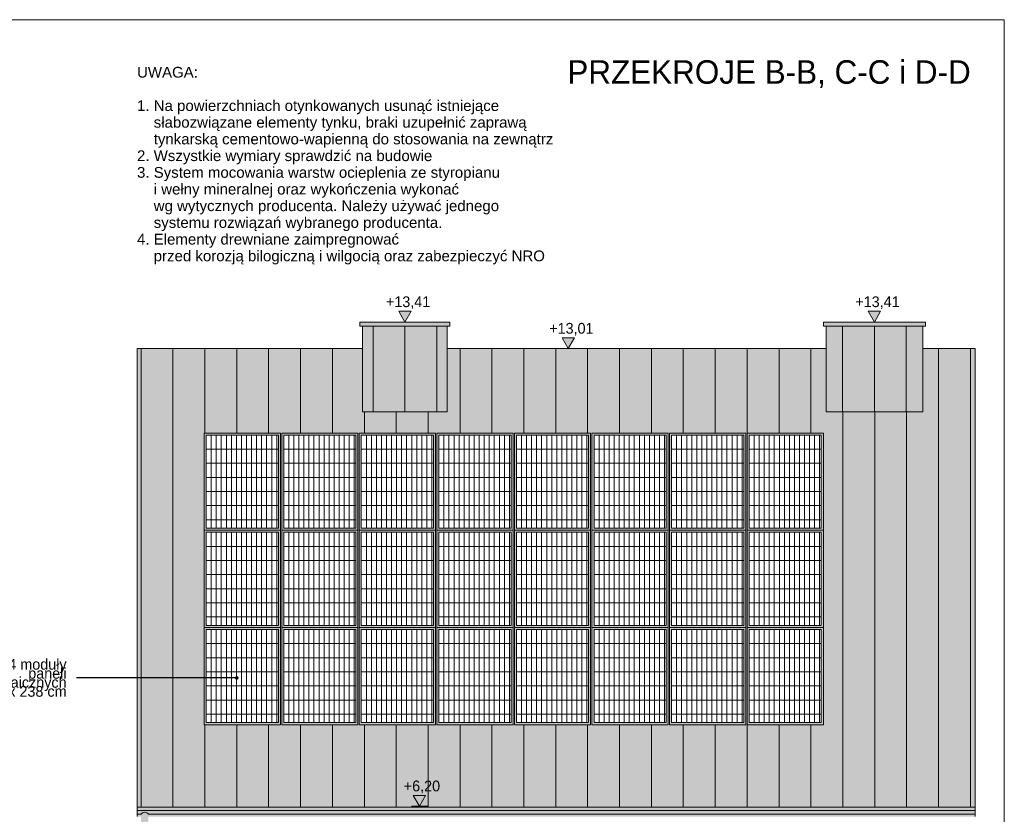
# Model space of a CAD drawing. Extents: x -547885 to -186295, y -25370 to 156194.
# Tile 74 of 256: x -521797 to -507135, y -6247 to 5580. Entities that reach past the tile are written whole.
import ezdxf

# ---------------------------------------------------------------- set-up
doc = ezdxf.new("R2010")
doc.units = 0
doc.header["$MEASUREMENT"] = 0
for name, color, linetype, lineweight in [('Arch dachowki_Nr_Pióra__21', 7, 'Continuous', 9), ('Arch IE_Nr_Pióra__21', 7, 'Continuous', 9), ('Arch opisy_Nr_Pióra__21', 7, 'Continuous', 9), ('ARCH TABELA_Nr_Pióra__21', 7, 'Continuous', 9), ('INWENT DACH_Nr_Pióra__21', 7, 'Continuous', 9), ('INWENT RURY SPUSTOWE_Nr_Pióra__21', 7, 'Continuous', 9), ('INWENT WYMIARY_Nr_Pióra__21', 7, 'Continuous', 9), ('INWENT.ŚCIANY_Nr_Pióra__5', 7, 'Continuous', 13)]:
    doc.layers.add(name, color=color, linetype=linetype, lineweight=lineweight)
for name, color, linetype, lineweight, true_color in [('arch wypelnienia_Nr_Pióra__102', 7, 'Continuous', 9, 0xb4b4b4), ('arch wypelnienia_Nr_Pióra__2', 7, 'Continuous', 13, 0x7f7f7f), ('arch wypelnienia_Nr_Pióra__61', 7, 'Continuous', 20, 0x4d4d4d)]:
    doc.layers.add(name, color=color, linetype=linetype, lineweight=lineweight, true_color=true_color)
doc.layers.add('INWENT WYMIARY', color=7, linetype='Continuous')
doc.styles.add('GENERATED_STYLE_12', font='arial.ttf')
doc.styles.add('GENERATED_STYLE_2', font='txt')
doc.styles.add('GENERATED_STYLE_5', font='txt')
doc.styles.add('GENERATED_STYLE_6', font='txt')
doc.dimstyles.new('GENERATED_STYLE__13', dxfattribs={"dimtxt": 0.18, "dimasz": 109.44, "dimexe": 0.18, "dimexo": 0.0625, "dimgap": 0.09, "dimtad": 0, "dimtih": 1, "dimtoh": 1, "dimdec": 4, "dimzin": 0, "dimdsep": 46, "dimcen": 0.09, "dimadec": 0, "dimazin": 0, "dimtfac": 1, "dimtdec": 4, "dimtmove": 0, "dimatfit": 3, "dimldrblk": 'ARROWHEAD_11', "dimfxl": 0, "dimtolj": 1, "dimtzin": 0, "dimarcsym": 0})

# ---------------------------------------------------------------- blocks, each defined once
blk = doc.blocks.new('Wymiary_47', base_point=(-513627, 685))
at = {"layer": 'INWENT WYMIARY_Nr_Pióra__21', "linetype": 'Continuous'}
blk.add_hatch(color=256, dxfattribs=at).paths.add_polyline_path([(-513627, 685), (-513720, 845), (-513534, 845)], flags=0)
for p, q in [((-513627, 685), (-513720, 845)), ((-513720, 845), (-513534, 845)), ((-513534, 845), (-513627, 685)), ((-513627, 685), (-513747, 685)), ((-513627, 685), (-513507, 685))]:
    blk.add_line(p, q, dxfattribs=at)
at = {"layer": 'INWENT WYMIARY_Nr_Pióra__21', "insert": (-513912, 877), "char_height": 160, "attachment_point": 7, "style": 'GENERATED_STYLE_2'}
blk.add_mtext('{+13,01}', dxfattribs=at)
blk = doc.blocks.new('Wymiary_48', base_point=(-516060, 1080))
at = {"layer": 'INWENT WYMIARY_Nr_Pióra__21', "linetype": 'Continuous'}
blk.add_hatch(color=256, dxfattribs=at).paths.add_polyline_path([(-516060, 1080), (-516152, 1240), (-515967, 1240)], flags=0)
for p, q in [((-516060, 1080), (-516152, 1240)), ((-516152, 1240), (-515967, 1240)), ((-515967, 1240), (-516060, 1080)), ((-516060, 1080), (-516180, 1080)), ((-516060, 1080), (-515940, 1080))]:
    blk.add_line(p, q, dxfattribs=at)
at = {"layer": 'INWENT WYMIARY_Nr_Pióra__21', "insert": (-516344, 1272), "char_height": 160, "attachment_point": 7, "style": 'GENERATED_STYLE_2'}
blk.add_mtext('{+13,41}', dxfattribs=at)
blk = doc.blocks.new('Wymiary_49', base_point=(-509070, 1080))
at = {"layer": 'INWENT WYMIARY_Nr_Pióra__21', "linetype": 'Continuous'}
blk.add_hatch(color=256, dxfattribs=at).paths.add_polyline_path([(-509070, 1080), (-509162, 1240), (-508977, 1240)], flags=0)
for p, q in [((-509070, 1080), (-509162, 1240)), ((-509162, 1240), (-508977, 1240)), ((-508977, 1240), (-509070, 1080)), ((-509070, 1080), (-509190, 1080)), ((-509070, 1080), (-508950, 1080))]:
    blk.add_line(p, q, dxfattribs=at)
at = {"layer": 'INWENT WYMIARY_Nr_Pióra__21', "insert": (-509354, 1272), "char_height": 160, "attachment_point": 7, "style": 'GENERATED_STYLE_2'}
blk.add_mtext('{+13,41}', dxfattribs=at)
blk = doc.blocks.new('Wymiary_50', base_point=(-515845, -6127))
at = {"layer": 'INWENT WYMIARY_Nr_Pióra__21', "linetype": 'Continuous'}
blk.add_hatch(color=256, dxfattribs=at).paths.add_polyline_path([(-515845, -6127), (-515937, -5967), (-515752, -5967)], flags=0)
for p, q in [((-515845, -6127), (-515937, -5967)), ((-515937, -5967), (-515752, -5967)), ((-515752, -5967), (-515845, -6127)), ((-515845, -6127), (-515965, -6127)), ((-515845, -6127), (-515725, -6127))]:
    blk.add_line(p, q, dxfattribs=at)
at = {"layer": 'INWENT WYMIARY_Nr_Pióra__21', "insert": (-516078, -5935), "char_height": 160, "attachment_point": 7, "style": 'GENERATED_STYLE_2'}
blk.add_mtext('{+6,20}', dxfattribs=at)
blk = doc.blocks.new('ARROWHEAD_11')
at = {"color": 0, "linetype": 'Continuous', "lineweight": 0}
blk.add_line((0, 0), (-1, 0), dxfattribs=at)
at = {"color": 0, "linetype": 'Continuous', "lineweight": 0, "const_width": 0.25, "flags": 128}
blk.add_lwpolyline([(-0.125, 0, 1), (0.125, 0, 1)], format="xyb", close=True, dxfattribs=at)

msp = doc.modelspace()

# ---------------------------------------------------------------- hatches: boundary and pattern name
at = {"layer": 'arch wypelnienia_Nr_Pióra__102', "linetype": 'Continuous'}
h = msp.add_hatch(dxfattribs=at)
h.set_pattern_fill('Grid_30x30', color=256, style=0, pattern_type=2)
h.set_pattern_definition([(0, (-519019.55, -602.97), (0, 210), []), (90, (-519019.554, -602.97), (-75, 0), [])])
h.paths.add_polyline_path([(-519019.6, -603), (-517944.6, -603), (-517944.6, -1989.6), (-519019.6, -1989.6)], flags=0)
h = msp.add_hatch(dxfattribs=at)
h.set_pattern_fill('Grid_30x30', color=256, style=0, pattern_type=2)
h.set_pattern_definition([(0, (-517864.55, -602.97), (0, 210), []), (90, (-517864.554, -602.97), (-75, 0), [])])
h.paths.add_polyline_path([(-517864.6, -603), (-516789.6, -603), (-516789.6, -1989.6), (-517864.6, -1989.6)], flags=0)
h = msp.add_hatch(dxfattribs=at)
h.set_pattern_fill('Grid_30x30', color=256, style=0, pattern_type=2)
h.set_pattern_definition([(0, (-516709.55, -602.97), (0, 210), []), (90, (-516709.554, -602.97), (-75, 0), [])])
h.paths.add_polyline_path([(-516709.6, -603), (-515634.6, -603), (-515634.6, -1989.6), (-516709.6, -1989.6)], flags=0)
h = msp.add_hatch(dxfattribs=at)
h.set_pattern_fill('Grid_30x30', color=256, style=0, pattern_type=2)
h.set_pattern_definition([(0, (-515554.55, -602.97), (0, 210), []), (90, (-515554.554, -602.97), (-75, 0), [])])
h.paths.add_polyline_path([(-515554.6, -603), (-514479.6, -603), (-514479.6, -1989.6), (-515554.6, -1989.6)], flags=0)
h = msp.add_hatch(dxfattribs=at)
h.set_pattern_fill('Grid_30x30', color=256, style=0, pattern_type=2)
h.set_pattern_definition([(0, (-514399.55, -602.97), (0, 210), []), (90, (-514399.554, -602.97), (-75, 0), [])])
h.paths.add_polyline_path([(-514399.6, -603), (-513324.6, -603), (-513324.6, -1989.6), (-514399.6, -1989.6)], flags=0)
h = msp.add_hatch(dxfattribs=at)
h.set_pattern_fill('Grid_30x30', color=256, style=0, pattern_type=2)
h.set_pattern_definition([(0, (-513244.55, -602.97), (0, 210), []), (90, (-513244.554, -602.97), (-75, 0), [])])
h.paths.add_polyline_path([(-513244.6, -603), (-512169.6, -603), (-512169.6, -1989.6), (-513244.6, -1989.6)], flags=0)
h = msp.add_hatch(dxfattribs=at)
h.set_pattern_fill('Grid_30x30', color=256, style=0, pattern_type=2)
h.set_pattern_definition([(0, (-512089.55, -602.97), (0, 210), []), (90, (-512089.554, -602.97), (-75, 0), [])])
h.paths.add_polyline_path([(-512089.6, -603), (-511014.6, -603), (-511014.6, -1989.6), (-512089.6, -1989.6)], flags=0)
h = msp.add_hatch(dxfattribs=at)
h.set_pattern_fill('Grid_30x30', color=256, style=0, pattern_type=2)
h.set_pattern_definition([(0, (-510934.55, -602.97), (0, 210), []), (90, (-510934.554, -602.97), (-75, 0), [])])
h.paths.add_polyline_path([(-510934.6, -603), (-509859.6, -603), (-509859.6, -1989.6), (-510934.6, -1989.6)], flags=0)
h = msp.add_hatch(dxfattribs=at)
h.set_pattern_fill('Grid_30x30', color=256, style=0, pattern_type=2)
h.set_pattern_definition([(0, (-519019.55, -2049.6), (0, 210), []), (90, (-519019.554, -2049.61), (-75, 0), [])])
h.paths.add_polyline_path([(-519019.6, -2049.6), (-517944.6, -2049.6), (-517944.6, -3436.2), (-519019.6, -3436.2)], flags=0)
h = msp.add_hatch(dxfattribs=at)
h.set_pattern_fill('Grid_30x30', color=256, style=0, pattern_type=2)
h.set_pattern_definition([(0, (-517864.55, -2049.6), (0, 210), []), (90, (-517864.554, -2049.61), (-75, 0), [])])
h.paths.add_polyline_path([(-517864.6, -2049.6), (-516789.6, -2049.6), (-516789.6, -3436.2), (-517864.6, -3436.2)], flags=0)
h = msp.add_hatch(dxfattribs=at)
h.set_pattern_fill('Grid_30x30', color=256, style=0, pattern_type=2)
h.set_pattern_definition([(0, (-516709.55, -2049.6), (0, 210), []), (90, (-516709.554, -2049.61), (-75, 0), [])])
h.paths.add_polyline_path([(-516709.6, -2049.6), (-515634.6, -2049.6), (-515634.6, -3436.2), (-516709.6, -3436.2)], flags=0)
h = msp.add_hatch(dxfattribs=at)
h.set_pattern_fill('Grid_30x30', color=256, style=0, pattern_type=2)
h.set_pattern_definition([(0, (-515554.55, -2049.6), (0, 210), []), (90, (-515554.554, -2049.61), (-75, 0), [])])
h.paths.add_polyline_path([(-515554.6, -2049.6), (-514479.6, -2049.6), (-514479.6, -3436.2), (-515554.6, -3436.2)], flags=0)
h = msp.add_hatch(dxfattribs=at)
h.set_pattern_fill('Grid_30x30', color=256, style=0, pattern_type=2)
h.set_pattern_definition([(0, (-514399.55, -2049.6), (0, 210), []), (90, (-514399.554, -2049.61), (-75, 0), [])])
h.paths.add_polyline_path([(-514399.6, -2049.6), (-513324.6, -2049.6), (-513324.6, -3436.2), (-514399.6, -3436.2)], flags=0)
h = msp.add_hatch(dxfattribs=at)
h.set_pattern_fill('Grid_30x30', color=256, style=0, pattern_type=2)
h.set_pattern_definition([(0, (-513244.55, -2049.6), (0, 210), []), (90, (-513244.554, -2049.61), (-75, 0), [])])
h.paths.add_polyline_path([(-513244.6, -2049.6), (-512169.6, -2049.6), (-512169.6, -3436.2), (-513244.6, -3436.2)], flags=0)
h = msp.add_hatch(dxfattribs=at)
h.set_pattern_fill('Grid_30x30', color=256, style=0, pattern_type=2)
h.set_pattern_definition([(0, (-512089.55, -2049.6), (0, 210), []), (90, (-512089.554, -2049.61), (-75, 0), [])])
h.paths.add_polyline_path([(-512089.6, -2049.6), (-511014.6, -2049.6), (-511014.6, -3436.2), (-512089.6, -3436.2)], flags=0)
h = msp.add_hatch(dxfattribs=at)
h.set_pattern_fill('Grid_30x30', color=256, style=0, pattern_type=2)
h.set_pattern_definition([(0, (-510934.55, -2049.6), (0, 210), []), (90, (-510934.554, -2049.61), (-75, 0), [])])
h.paths.add_polyline_path([(-510934.6, -2049.6), (-509859.6, -2049.6), (-509859.6, -3436.2), (-510934.6, -3436.2)], flags=0)
h = msp.add_hatch(dxfattribs=at)
h.set_pattern_fill('Grid_30x30', color=256, style=0, pattern_type=2)
h.set_pattern_definition([(0, (-519019.55, -3496.25), (0, 210), []), (90, (-519019.554, -3496.25), (-75, 0), [])])
h.paths.add_polyline_path([(-519019.6, -3496.2), (-517944.6, -3496.2), (-517944.6, -4882.9), (-519019.6, -4882.9)], flags=0)
h = msp.add_hatch(dxfattribs=at)
h.set_pattern_fill('Grid_30x30', color=256, style=0, pattern_type=2)
h.set_pattern_definition([(0, (-517864.55, -3496.25), (0, 210), []), (90, (-517864.554, -3496.25), (-75, 0), [])])
h.paths.add_polyline_path([(-517864.6, -3496.2), (-516789.6, -3496.2), (-516789.6, -4882.9), (-517864.6, -4882.9)], flags=0)
h = msp.add_hatch(dxfattribs=at)
h.set_pattern_fill('Grid_30x30', color=256, style=0, pattern_type=2)
h.set_pattern_definition([(0, (-516709.55, -3496.25), (0, 210), []), (90, (-516709.554, -3496.25), (-75, 0), [])])
h.paths.add_polyline_path([(-516709.6, -3496.2), (-515634.6, -3496.2), (-515634.6, -4882.9), (-516709.6, -4882.9)], flags=0)
h = msp.add_hatch(dxfattribs=at)
h.set_pattern_fill('Grid_30x30', color=256, style=0, pattern_type=2)
h.set_pattern_definition([(0, (-515554.55, -3496.25), (0, 210), []), (90, (-515554.554, -3496.25), (-75, 0), [])])
h.paths.add_polyline_path([(-515554.6, -3496.2), (-514479.6, -3496.2), (-514479.6, -4882.9), (-515554.6, -4882.9)], flags=0)
h = msp.add_hatch(dxfattribs=at)
h.set_pattern_fill('Grid_30x30', color=256, style=0, pattern_type=2)
h.set_pattern_definition([(0, (-514399.55, -3496.25), (0, 210), []), (90, (-514399.554, -3496.25), (-75, 0), [])])
h.paths.add_polyline_path([(-514399.6, -3496.2), (-513324.6, -3496.2), (-513324.6, -4882.9), (-514399.6, -4882.9)], flags=0)
h = msp.add_hatch(dxfattribs=at)
h.set_pattern_fill('Grid_30x30', color=256, style=0, pattern_type=2)
h.set_pattern_definition([(0, (-513244.55, -3496.25), (0, 210), []), (90, (-513244.554, -3496.25), (-75, 0), [])])
h.paths.add_polyline_path([(-513244.6, -3496.2), (-512169.6, -3496.2), (-512169.6, -4882.9), (-513244.6, -4882.9)], flags=0)
h = msp.add_hatch(dxfattribs=at)
h.set_pattern_fill('Grid_30x30', color=256, style=0, pattern_type=2)
h.set_pattern_definition([(0, (-512089.55, -3496.25), (0, 210), []), (90, (-512089.554, -3496.25), (-75, 0), [])])
h.paths.add_polyline_path([(-512089.6, -3496.2), (-511014.6, -3496.2), (-511014.6, -4882.9), (-512089.6, -4882.9)], flags=0)
h = msp.add_hatch(dxfattribs=at)
h.set_pattern_fill('Grid_30x30', color=256, style=0, pattern_type=2)
h.set_pattern_definition([(0, (-510934.55, -3496.25), (0, 210), []), (90, (-510934.554, -3496.25), (-75, 0), [])])
h.paths.add_polyline_path([(-510934.6, -3496.2), (-509859.6, -3496.2), (-509859.6, -4882.9), (-510934.6, -4882.9)], flags=0)
at = {"layer": 'arch wypelnienia_Nr_Pióra__2', "linetype": 'Continuous'}
h = msp.add_hatch(color=256, dxfattribs=at)
h.paths.add_polyline_path([(-520084.6, -6624.9, 0.2679492), (-520139.6, -6720.2), (-520139.6, -7735.8), (-520029.6, -7731.4), (-520029.6, -6720.2), (-519934.6, -6665.3, 0.2679492), (-519879.6, -6570.1), (-519879.6, -6281.2), (-507569.7, -6281.2), (-507569.7, 685.2), (-508349.7, 685.2), (-508349.7, 1020.4), (-508309.7, 1020.4), (-508309.7, 1080.4), (-509829.7, 1080.4), (-509829.7, 1020.4), (-509789.7, 1020.4), (-509789.7, 685.2), (-515429.7, 685.2), (-515429.7, 1020.4), (-515389.7, 1020.4), (-515389.7, 1080.4), (-516729.7, 1080.4), (-516729.7, 1020.4), (-516689.7, 1020.4), (-516689.7, 685.2), (-520049.6, 685.2), (-520049.6, -6281.2), (-519989.6, -6281.2), (-519989.6, -6570.1)], flags=0)
h.paths.add_polyline_path([(-519049.6, -4912.9), (-519049.6, -573), (-509829.6, -573), (-509829.6, -4912.9)], flags=0)
at = {"layer": 'arch wypelnienia_Nr_Pióra__61', "linetype": 'Continuous'}
h = msp.add_hatch(color=256, dxfattribs=at)
h.paths.add_polyline_path([(-519049.6, -573), (-517914.6, -573), (-517914.6, -2019.6), (-519049.6, -2019.6)], flags=0)
h.paths.add_polyline_path([(-519019.6, -1989.6), (-517944.6, -1989.6), (-517944.6, -603), (-519019.6, -603)], flags=0)
h = msp.add_hatch(color=256, dxfattribs=at)
h.paths.add_polyline_path([(-517894.6, -573), (-516759.6, -573), (-516759.6, -2019.6), (-517894.6, -2019.6)], flags=0)
h.paths.add_polyline_path([(-517864.6, -1989.6), (-516789.6, -1989.6), (-516789.6, -603), (-517864.6, -603)], flags=0)
h = msp.add_hatch(color=256, dxfattribs=at)
h.paths.add_polyline_path([(-516739.6, -573), (-515604.6, -573), (-515604.6, -2019.6), (-516739.6, -2019.6)], flags=0)
h.paths.add_polyline_path([(-516709.6, -1989.6), (-515634.6, -1989.6), (-515634.6, -603), (-516709.6, -603)], flags=0)
h = msp.add_hatch(color=256, dxfattribs=at)
h.paths.add_polyline_path([(-515584.6, -573), (-514449.6, -573), (-514449.6, -2019.6), (-515584.6, -2019.6)], flags=0)
h.paths.add_polyline_path([(-515554.6, -1989.6), (-514479.6, -1989.6), (-514479.6, -603), (-515554.6, -603)], flags=0)
h = msp.add_hatch(color=256, dxfattribs=at)
h.paths.add_polyline_path([(-514429.6, -573), (-513294.6, -573), (-513294.6, -2019.6), (-514429.6, -2019.6)], flags=0)
h.paths.add_polyline_path([(-514399.6, -1989.6), (-513324.6, -1989.6), (-513324.6, -603), (-514399.6, -603)], flags=0)
h = msp.add_hatch(color=256, dxfattribs=at)
h.paths.add_polyline_path([(-513274.6, -573), (-512139.6, -573), (-512139.6, -2019.6), (-513274.6, -2019.6)], flags=0)
h.paths.add_polyline_path([(-513244.6, -1989.6), (-512169.6, -1989.6), (-512169.6, -603), (-513244.6, -603)], flags=0)
h = msp.add_hatch(color=256, dxfattribs=at)
h.paths.add_polyline_path([(-512119.6, -573), (-510984.6, -573), (-510984.6, -2019.6), (-512119.6, -2019.6)], flags=0)
h.paths.add_polyline_path([(-512089.6, -1989.6), (-511014.6, -1989.6), (-511014.6, -603), (-512089.6, -603)], flags=0)
h = msp.add_hatch(color=256, dxfattribs=at)
h.paths.add_polyline_path([(-510964.6, -573), (-509829.6, -573), (-509829.6, -2019.6), (-510964.6, -2019.6)], flags=0)
h.paths.add_polyline_path([(-510934.6, -1989.6), (-509859.6, -1989.6), (-509859.6, -603), (-510934.6, -603)], flags=0)
h = msp.add_hatch(color=256, dxfattribs=at)
h.paths.add_polyline_path([(-519049.6, -2019.6), (-517914.6, -2019.6), (-517914.6, -3466.2), (-519049.6, -3466.2)], flags=0)
h.paths.add_polyline_path([(-519019.6, -3436.2), (-517944.6, -3436.2), (-517944.6, -2049.6), (-519019.6, -2049.6)], flags=0)
h = msp.add_hatch(color=256, dxfattribs=at)
h.paths.add_polyline_path([(-517894.6, -2019.6), (-516759.6, -2019.6), (-516759.6, -3466.2), (-517894.6, -3466.2)], flags=0)
h.paths.add_polyline_path([(-517864.6, -3436.2), (-516789.6, -3436.2), (-516789.6, -2049.6), (-517864.6, -2049.6)], flags=0)
h = msp.add_hatch(color=256, dxfattribs=at)
h.paths.add_polyline_path([(-516739.6, -2019.6), (-515604.6, -2019.6), (-515604.6, -3466.2), (-516739.6, -3466.2)], flags=0)
h.paths.add_polyline_path([(-516709.6, -3436.2), (-515634.6, -3436.2), (-515634.6, -2049.6), (-516709.6, -2049.6)], flags=0)
h = msp.add_hatch(color=256, dxfattribs=at)
h.paths.add_polyline_path([(-515584.6, -2019.6), (-514449.6, -2019.6), (-514449.6, -3466.2), (-515584.6, -3466.2)], flags=0)
h.paths.add_polyline_path([(-515554.6, -3436.2), (-514479.6, -3436.2), (-514479.6, -2049.6), (-515554.6, -2049.6)], flags=0)
h = msp.add_hatch(color=256, dxfattribs=at)
h.paths.add_polyline_path([(-514429.6, -2019.6), (-513294.6, -2019.6), (-513294.6, -3466.2), (-514429.6, -3466.2)], flags=0)
h.paths.add_polyline_path([(-514399.6, -3436.2), (-513324.6, -3436.2), (-513324.6, -2049.6), (-514399.6, -2049.6)], flags=0)
h = msp.add_hatch(color=256, dxfattribs=at)
h.paths.add_polyline_path([(-513274.6, -2019.6), (-512139.6, -2019.6), (-512139.6, -3466.2), (-513274.6, -3466.2)], flags=0)
h.paths.add_polyline_path([(-513244.6, -3436.2), (-512169.6, -3436.2), (-512169.6, -2049.6), (-513244.6, -2049.6)], flags=0)
h = msp.add_hatch(color=256, dxfattribs=at)
h.paths.add_polyline_path([(-512119.6, -2019.6), (-510984.6, -2019.6), (-510984.6, -3466.2), (-512119.6, -3466.2)], flags=0)
h.paths.add_polyline_path([(-512089.6, -3436.2), (-511014.6, -3436.2), (-511014.6, -2049.6), (-512089.6, -2049.6)], flags=0)
h = msp.add_hatch(color=256, dxfattribs=at)
h.paths.add_polyline_path([(-510964.6, -2019.6), (-509829.6, -2019.6), (-509829.6, -3466.2), (-510964.6, -3466.2)], flags=0)
h.paths.add_polyline_path([(-510934.6, -3436.2), (-509859.6, -3436.2), (-509859.6, -2049.6), (-510934.6, -2049.6)], flags=0)
h = msp.add_hatch(color=256, dxfattribs=at)
h.paths.add_polyline_path([(-519049.6, -3466.2), (-517914.6, -3466.2), (-517914.6, -4912.9), (-519049.6, -4912.9)], flags=0)
h.paths.add_polyline_path([(-519019.6, -4882.9), (-517944.6, -4882.9), (-517944.6, -3496.2), (-519019.6, -3496.2)], flags=0)
h = msp.add_hatch(color=256, dxfattribs=at)
h.paths.add_polyline_path([(-517894.6, -3466.2), (-516759.6, -3466.2), (-516759.6, -4912.9), (-517894.6, -4912.9)], flags=0)
h.paths.add_polyline_path([(-517864.6, -4882.9), (-516789.6, -4882.9), (-516789.6, -3496.2), (-517864.6, -3496.2)], flags=0)
h = msp.add_hatch(color=256, dxfattribs=at)
h.paths.add_polyline_path([(-516739.6, -3466.2), (-515604.6, -3466.2), (-515604.6, -4912.9), (-516739.6, -4912.9)], flags=0)
h.paths.add_polyline_path([(-516709.6, -4882.9), (-515634.6, -4882.9), (-515634.6, -3496.2), (-516709.6, -3496.2)], flags=0)
h = msp.add_hatch(color=256, dxfattribs=at)
h.paths.add_polyline_path([(-515584.6, -3466.2), (-514449.6, -3466.2), (-514449.6, -4912.9), (-515584.6, -4912.9)], flags=0)
h.paths.add_polyline_path([(-515554.6, -4882.9), (-514479.6, -4882.9), (-514479.6, -3496.2), (-515554.6, -3496.2)], flags=0)
h = msp.add_hatch(color=256, dxfattribs=at)
h.paths.add_polyline_path([(-514429.6, -3466.2), (-513294.6, -3466.2), (-513294.6, -4912.9), (-514429.6, -4912.9)], flags=0)
h.paths.add_polyline_path([(-514399.6, -4882.9), (-513324.6, -4882.9), (-513324.6, -3496.2), (-514399.6, -3496.2)], flags=0)
h = msp.add_hatch(color=256, dxfattribs=at)
h.paths.add_polyline_path([(-513274.6, -3466.2), (-512139.6, -3466.2), (-512139.6, -4912.9), (-513274.6, -4912.9)], flags=0)
h.paths.add_polyline_path([(-513244.6, -4882.9), (-512169.6, -4882.9), (-512169.6, -3496.2), (-513244.6, -3496.2)], flags=0)
h = msp.add_hatch(color=256, dxfattribs=at)
h.paths.add_polyline_path([(-512119.6, -3466.2), (-510984.6, -3466.2), (-510984.6, -4912.9), (-512119.6, -4912.9)], flags=0)
h.paths.add_polyline_path([(-512089.6, -4882.9), (-511014.6, -4882.9), (-511014.6, -3496.2), (-512089.6, -3496.2)], flags=0)
h = msp.add_hatch(color=256, dxfattribs=at)
h.paths.add_polyline_path([(-510964.6, -3466.2), (-509829.6, -3466.2), (-509829.6, -4912.9), (-510964.6, -4912.9)], flags=0)
h.paths.add_polyline_path([(-510934.6, -4882.9), (-509859.6, -4882.9), (-509859.6, -3496.2), (-510934.6, -3496.2)], flags=0)

# ---------------------------------------------------------------- linework, layer by layer
at = {"layer": 'Arch dachowki_Nr_Pióra__21', "linetype": 'Continuous'}
for p, q in [((-516534.7, -257.9), (-516534.7, 1020.4)), ((-516059.7, -257.9), (-516059.7, 1020.4)), ((-515584.7, -257.9), (-515584.7, 1020.4)), ((-509544.7, -257.9), (-509544.7, 1020.4)), ((-509069.7, -257.9), (-509069.7, 1020.4)), ((-508594.7, -257.9), (-508594.7, 1020.4)), ((-519989.6, -6140), (-519989.6, 685.2)), ((-519514.6, -6140), (-519514.6, 685.2)), ((-519039.6, -573), (-519039.6, 685.2)), ((-518564.6, -573), (-518564.6, 685.2)), ((-518089.6, -573), (-518089.6, 685.2)), ((-517614.6, -573), (-517614.6, 685.2)), ((-517139.6, -573), (-517139.6, 685.2)), ((-515239.6, -573), (-515239.6, 685.2)), ((-514764.6, -573), (-514764.6, 685.2)), ((-514289.6, -573), (-514289.6, 685.2)), ((-513814.6, -573), (-513814.6, 685.2)), ((-513339.6, -573), (-513339.6, 685.2)), ((-512864.6, -573), (-512864.6, 685.2)), ((-512389.6, -573), (-512389.6, 685.2)), ((-511914.6, -573), (-511914.6, 685.2)), ((-511439.6, -573), (-511439.6, 685.2)), ((-510964.6, -573), (-510964.6, 685.2)), ((-510489.6, -573), (-510489.6, 685.2)), ((-510014.6, -573), (-510014.6, 685.2)), ((-508114.6, -6140), (-508114.6, 685.2)), ((-507639.6, -6140), (-507639.6, 685.2)), ((-516664.6, -573), (-516664.6, -257.9)), ((-516189.6, -573), (-516189.6, -257.9)), ((-515714.6, -573), (-515714.6, -257.9)), ((-509539.6, -6140), (-509539.6, -257.9)), ((-509064.6, -6140), (-509064.6, -257.9)), ((-508589.6, -6140), (-508589.6, -257.9)), ((-519039.6, -6140), (-519039.6, -4912.9)), ((-518564.6, -6140), (-518564.6, -4912.9)), ((-518089.6, -6140), (-518089.6, -4912.9)), ((-517614.6, -6140), (-517614.6, -4912.9)), ((-517139.6, -6140), (-517139.6, -4912.9)), ((-516664.6, -6140), (-516664.6, -4912.9)), ((-516189.6, -6140), (-516189.6, -4912.9)), ((-515714.6, -6140), (-515714.6, -4912.9)), ((-515239.6, -6140), (-515239.6, -4912.9)), ((-514764.6, -6140), (-514764.6, -4912.9)), ((-514289.6, -6140), (-514289.6, -4912.9)), ((-513814.6, -6140), (-513814.6, -4912.9)), ((-513339.6, -6140), (-513339.6, -4912.9)), ((-512864.6, -6140), (-512864.6, -4912.9)), ((-512389.6, -6140), (-512389.6, -4912.9)), ((-511914.6, -6140), (-511914.6, -4912.9)), ((-511439.6, -6140), (-511439.6, -4912.9)), ((-510964.6, -6140), (-510964.6, -4912.9)), ((-510489.6, -6140), (-510489.6, -4912.9)), ((-510014.6, -6140), (-510014.6, -4912.9))]:
    msp.add_line(p, q, dxfattribs=at)
at = {"layer": 'Arch IE_Nr_Pióra__21', "linetype": 'Continuous'}
for p, q in [((-517914.6, -573), (-519049.6, -573)), ((-519049.6, -573), (-519049.6, -2019.6)), ((-517914.6, -2019.6), (-517914.6, -573)), ((-516759.6, -573), (-517894.6, -573)), ((-517894.6, -573), (-517894.6, -2019.6)), ((-516759.6, -2019.6), (-516759.6, -573)), ((-515604.6, -573), (-516739.6, -573)), ((-516739.6, -573), (-516739.6, -2019.6)), ((-515604.6, -2019.6), (-515604.6, -573)), ((-514449.6, -573), (-515584.6, -573)), ((-515584.6, -573), (-515584.6, -2019.6)), ((-514449.6, -2019.6), (-514449.6, -573)), ((-513294.6, -573), (-514429.6, -573)), ((-514429.6, -573), (-514429.6, -2019.6)), ((-513294.6, -2019.6), (-513294.6, -573)), ((-512139.6, -573), (-513274.6, -573)), ((-513274.6, -573), (-513274.6, -2019.6)), ((-512139.6, -2019.6), (-512139.6, -573)), ((-510984.6, -573), (-512119.6, -573)), ((-512119.6, -573), (-512119.6, -2019.6)), ((-510984.6, -2019.6), (-510984.6, -573)), ((-509829.6, -573), (-510964.6, -573)), ((-510964.6, -573), (-510964.6, -2019.6)), ((-509829.6, -2019.6), (-509829.6, -573)), ((-519019.6, -603), (-519019.6, -1989.6)), ((-517944.6, -603), (-519019.6, -603)), ((-517944.6, -1989.6), (-517944.6, -603)), ((-517864.6, -603), (-517864.6, -1989.6)), ((-516789.6, -603), (-517864.6, -603)), ((-516789.6, -1989.6), (-516789.6, -603)), ((-516709.6, -603), (-516709.6, -1989.6)), ((-515634.6, -603), (-516709.6, -603)), ((-515634.6, -1989.6), (-515634.6, -603)), ((-515554.6, -603), (-515554.6, -1989.6)), ((-514479.6, -603), (-515554.6, -603)), ((-514479.6, -1989.6), (-514479.6, -603)), ((-514399.6, -603), (-514399.6, -1989.6)), ((-513324.6, -603), (-514399.6, -603)), ((-513324.6, -1989.6), (-513324.6, -603)), ((-513244.6, -603), (-513244.6, -1989.6)), ((-512169.6, -603), (-513244.6, -603)), ((-512169.6, -1989.6), (-512169.6, -603)), ((-512089.6, -603), (-512089.6, -1989.6)), ((-511014.6, -603), (-512089.6, -603)), ((-511014.6, -1989.6), (-511014.6, -603)), ((-510934.6, -603), (-510934.6, -1989.6)), ((-509859.6, -603), (-510934.6, -603)), ((-509859.6, -1989.6), (-509859.6, -603)), ((-519049.6, -2019.6), (-517914.6, -2019.6)), ((-517914.6, -2019.6), (-519049.6, -2019.6)), ((-519049.6, -2019.6), (-519049.6, -3466.2)), ((-519019.6, -1989.6), (-517944.6, -1989.6)), ((-519019.6, -2049.6), (-519019.6, -3436.2)), ((-517944.6, -2049.6), (-519019.6, -2049.6)), ((-517944.6, -3436.2), (-517944.6, -2049.6)), ((-517914.6, -3466.2), (-517914.6, -2019.6)), ((-517894.6, -2019.6), (-516759.6, -2019.6)), ((-516759.6, -2019.6), (-517894.6, -2019.6)), ((-517894.6, -2019.6), (-517894.6, -3466.2)), ((-517864.6, -1989.6), (-516789.6, -1989.6)), ((-517864.6, -2049.6), (-517864.6, -3436.2)), ((-516789.6, -2049.6), (-517864.6, -2049.6)), ((-516789.6, -3436.2), (-516789.6, -2049.6)), ((-516759.6, -3466.2), (-516759.6, -2019.6)), ((-516739.6, -2019.6), (-515604.6, -2019.6)), ((-515604.6, -2019.6), (-516739.6, -2019.6)), ((-516739.6, -2019.6), (-516739.6, -3466.2)), ((-516709.6, -1989.6), (-515634.6, -1989.6)), ((-516709.6, -2049.6), (-516709.6, -3436.2)), ((-515634.6, -2049.6), (-516709.6, -2049.6)), ((-515634.6, -3436.2), (-515634.6, -2049.6)), ((-515604.6, -3466.2), (-515604.6, -2019.6)), ((-515584.6, -2019.6), (-514449.6, -2019.6)), ((-514449.6, -2019.6), (-515584.6, -2019.6)), ((-515584.6, -2019.6), (-515584.6, -3466.2)), ((-515554.6, -1989.6), (-514479.6, -1989.6)), ((-515554.6, -2049.6), (-515554.6, -3436.2)), ((-514479.6, -2049.6), (-515554.6, -2049.6)), ((-514479.6, -3436.2), (-514479.6, -2049.6)), ((-514449.6, -3466.2), (-514449.6, -2019.6)), ((-514429.6, -2019.6), (-513294.6, -2019.6)), ((-513294.6, -2019.6), (-514429.6, -2019.6)), ((-514429.6, -2019.6), (-514429.6, -3466.2)), ((-514399.6, -1989.6), (-513324.6, -1989.6)), ((-514399.6, -2049.6), (-514399.6, -3436.2)), ((-513324.6, -2049.6), (-514399.6, -2049.6)), ((-513324.6, -3436.2), (-513324.6, -2049.6)), ((-513294.6, -3466.2), (-513294.6, -2019.6)), ((-513274.6, -2019.6), (-512139.6, -2019.6)), ((-512139.6, -2019.6), (-513274.6, -2019.6)), ((-513274.6, -2019.6), (-513274.6, -3466.2)), ((-513244.6, -1989.6), (-512169.6, -1989.6)), ((-513244.6, -2049.6), (-513244.6, -3436.2)), ((-512169.6, -2049.6), (-513244.6, -2049.6)), ((-512169.6, -3436.2), (-512169.6, -2049.6)), ((-512139.6, -3466.2), (-512139.6, -2019.6)), ((-512119.6, -2019.6), (-510984.6, -2019.6)), ((-510984.6, -2019.6), (-512119.6, -2019.6)), ((-512119.6, -2019.6), (-512119.6, -3466.2)), ((-512089.6, -1989.6), (-511014.6, -1989.6)), ((-512089.6, -2049.6), (-512089.6, -3436.2)), ((-511014.6, -2049.6), (-512089.6, -2049.6)), ((-511014.6, -3436.2), (-511014.6, -2049.6)), ((-510984.6, -3466.2), (-510984.6, -2019.6)), ((-510964.6, -2019.6), (-509829.6, -2019.6)), ((-509829.6, -2019.6), (-510964.6, -2019.6)), ((-510964.6, -2019.6), (-510964.6, -3466.2)), ((-510934.6, -1989.6), (-509859.6, -1989.6)), ((-510934.6, -2049.6), (-510934.6, -3436.2)), ((-509859.6, -2049.6), (-510934.6, -2049.6)), ((-509859.6, -3436.2), (-509859.6, -2049.6)), ((-509829.6, -3466.2), (-509829.6, -2019.6)), ((-519049.6, -3466.2), (-517914.6, -3466.2)), ((-517914.6, -3466.2), (-519049.6, -3466.2)), ((-519049.6, -3466.2), (-519049.6, -4912.9)), ((-519019.6, -3436.2), (-517944.6, -3436.2)), ((-519019.6, -3496.2), (-519019.6, -4882.9)), ((-517944.6, -3496.2), (-519019.6, -3496.2)), ((-517944.6, -4882.9), (-517944.6, -3496.2)), ((-517914.6, -4912.9), (-517914.6, -3466.2)), ((-517894.6, -3466.2), (-516759.6, -3466.2)), ((-516759.6, -3466.2), (-517894.6, -3466.2)), ((-517894.6, -3466.2), (-517894.6, -4912.9)), ((-517864.6, -3436.2), (-516789.6, -3436.2)), ((-517864.6, -3496.2), (-517864.6, -4882.9)), ((-516789.6, -3496.2), (-517864.6, -3496.2)), ((-516789.6, -4882.9), (-516789.6, -3496.2)), ((-516759.6, -4912.9), (-516759.6, -3466.2)), ((-516739.6, -3466.2), (-515604.6, -3466.2)), ((-515604.6, -3466.2), (-516739.6, -3466.2)), ((-516739.6, -3466.2), (-516739.6, -4912.9)), ((-516709.6, -3436.2), (-515634.6, -3436.2)), ((-516709.6, -3496.2), (-516709.6, -4882.9)), ((-515634.6, -3496.2), (-516709.6, -3496.2)), ((-515634.6, -4882.9), (-515634.6, -3496.2)), ((-515604.6, -4912.9), (-515604.6, -3466.2)), ((-515584.6, -3466.2), (-514449.6, -3466.2)), ((-514449.6, -3466.2), (-515584.6, -3466.2)), ((-515584.6, -3466.2), (-515584.6, -4912.9)), ((-515554.6, -3436.2), (-514479.6, -3436.2)), ((-515554.6, -3496.2), (-515554.6, -4882.9)), ((-514479.6, -3496.2), (-515554.6, -3496.2)), ((-514479.6, -4882.9), (-514479.6, -3496.2)), ((-514449.6, -4912.9), (-514449.6, -3466.2)), ((-514429.6, -3466.2), (-513294.6, -3466.2)), ((-513294.6, -3466.2), (-514429.6, -3466.2)), ((-514429.6, -3466.2), (-514429.6, -4912.9)), ((-514399.6, -3436.2), (-513324.6, -3436.2)), ((-514399.6, -3496.2), (-514399.6, -4882.9)), ((-513324.6, -3496.2), (-514399.6, -3496.2)), ((-513324.6, -4882.9), (-513324.6, -3496.2)), ((-513294.6, -4912.9), (-513294.6, -3466.2)), ((-513274.6, -3466.2), (-512139.6, -3466.2)), ((-512139.6, -3466.2), (-513274.6, -3466.2)), ((-513274.6, -3466.2), (-513274.6, -4912.9)), ((-513244.6, -3436.2), (-512169.6, -3436.2)), ((-513244.6, -3496.2), (-513244.6, -4882.9)), ((-512169.6, -3496.2), (-513244.6, -3496.2)), ((-512169.6, -4882.9), (-512169.6, -3496.2)), ((-512139.6, -4912.9), (-512139.6, -3466.2)), ((-512119.6, -3466.2), (-510984.6, -3466.2)), ((-510984.6, -3466.2), (-512119.6, -3466.2)), ((-512119.6, -3466.2), (-512119.6, -4912.9)), ((-512089.6, -3436.2), (-511014.6, -3436.2)), ((-512089.6, -3496.2), (-512089.6, -4882.9)), ((-511014.6, -3496.2), (-512089.6, -3496.2)), ((-511014.6, -4882.9), (-511014.6, -3496.2)), ((-510984.6, -4912.9), (-510984.6, -3466.2)), ((-510964.6, -3466.2), (-509829.6, -3466.2)), ((-509829.6, -3466.2), (-510964.6, -3466.2)), ((-510964.6, -3466.2), (-510964.6, -4912.9)), ((-510934.6, -3436.2), (-509859.6, -3436.2)), ((-510934.6, -3496.2), (-510934.6, -4882.9)), ((-509859.6, -3496.2), (-510934.6, -3496.2)), ((-509859.6, -4882.9), (-509859.6, -3496.2)), ((-509829.6, -4912.9), (-509829.6, -3466.2)), ((-519049.6, -4912.9), (-517914.6, -4912.9)), ((-519019.6, -4882.9), (-517944.6, -4882.9)), ((-517894.6, -4912.9), (-516759.6, -4912.9)), ((-517864.6, -4882.9), (-516789.6, -4882.9)), ((-516739.6, -4912.9), (-515604.6, -4912.9)), ((-516709.6, -4882.9), (-515634.6, -4882.9)), ((-515584.6, -4912.9), (-514449.6, -4912.9)), ((-515554.6, -4882.9), (-514479.6, -4882.9)), ((-514429.6, -4912.9), (-513294.6, -4912.9)), ((-514399.6, -4882.9), (-513324.6, -4882.9)), ((-513274.6, -4912.9), (-512139.6, -4912.9)), ((-513244.6, -4882.9), (-512169.6, -4882.9)), ((-512119.6, -4912.9), (-510984.6, -4912.9)), ((-512089.6, -4882.9), (-511014.6, -4882.9)), ((-510964.6, -4912.9), (-509829.6, -4912.9)), ((-510934.6, -4882.9), (-509859.6, -4882.9))]:
    msp.add_line(p, q, dxfattribs=at)
at = {"layer": 'ARCH TABELA_Nr_Pióra__21', "linetype": 'Continuous'}
for p, q in [((-547884.9, 5580.4), (-507134.9, 5580.4)), ((-507134.9, 5580.4), (-507134.9, -22869.6))]:
    msp.add_line(p, q, dxfattribs=at)
at = {"layer": 'INWENT DACH_Nr_Pióra__21', "linetype": 'Continuous'}
for p, q in [((-520049.6, 685.2), (-520049.6, -6281.2)), ((-520049.6, 685.2), (-516689.7, 685.2)), ((-515429.7, 685.2), (-509789.7, 685.2)), ((-508349.7, 685.2), (-507569.7, 685.2)), ((-507569.7, 685.2), (-507569.7, -6281.2)), ((-520049.6, -6140), (-507569.7, -6140)), ((-520049.6, -6188.9), (-507569.7, -6188.9))]:
    msp.add_line(p, q, dxfattribs=at)
at = {"layer": 'INWENT RURY SPUSTOWE_Nr_Pióra__21', "linetype": 'Continuous'}
for p, q in [((-519989.6, -6246.9), (-520049.6, -6246.9)), ((-507569.7, -6246.9), (-519879.6, -6246.9))]:
    msp.add_line(p, q, dxfattribs=at)
msp.add_arc((-519934.6, -6282.3), 65.4, 32.77908, 147.22092, dxfattribs=at)
at = {"layer": 'INWENT.ŚCIANY_Nr_Pióra__5', "linetype": 'Continuous'}
for p, q in [((-516729.7, 1080.4), (-515389.7, 1080.4)), ((-516729.7, 1020.4), (-516729.7, 1080.4)), ((-515389.7, 1080.4), (-515389.7, 1020.4)), ((-509829.7, 1080.4), (-508309.7, 1080.4)), ((-509829.7, 1020.4), (-509829.7, 1080.4)), ((-508309.7, 1080.4), (-508309.7, 1020.4)), ((-516729.7, 1020.4), (-515389.7, 1020.4)), ((-516689.7, -257.9), (-516689.7, 1020.4)), ((-515429.7, 1020.4), (-515429.7, -257.9)), ((-509829.7, 1020.4), (-508309.7, 1020.4)), ((-509789.7, -257.9), (-509789.7, 1020.4)), ((-508349.7, 1020.4), (-508349.7, -257.9)), ((-515429.7, -257.9), (-516689.7, -257.9)), ((-508349.7, -257.9), (-509789.7, -257.9))]:
    msp.add_line(p, q, dxfattribs=at)

# ---------------------------------------------------------------- block references
at = {"layer": 'INWENT WYMIARY', "linetype": 'Continuous'}
for name, p in [('Wymiary_48', (-516059.7, 1080.4)), ('Wymiary_49', (-509069.7, 1080.4)), ('Wymiary_47', (-513627.1, 685.2)), ('Wymiary_50', (-515844.7, -6126.9))]:
    msp.add_blockref(name, p, dxfattribs=at)

# ---------------------------------------------------------------- texts
at = {"layer": 'Arch opisy_Nr_Pióra__21', "linetype": 'Continuous', "insert": (-507634.9, 4976.9), "char_height": 350, "attachment_point": 3, "style": 'GENERATED_STYLE_6'}
msp.add_mtext('{PRZEKROJE B-B, C-C i D-D}', dxfattribs=at)
at = {"layer": 'Arch opisy_Nr_Pióra__21', "linetype": 'Continuous', "char_height": 160}
for s, insert, width, attachment_point, line_spacing_factor, style in [('{UWAGA:\\P\\P1. Na powierzchniach otynkowanych usunąć istniejące  \\P    słabozwiązane elementy tynku, braki uzupełnić zaprawą \\P    tynkarską cementowo-wapienną do stosowania na zewnątrz\\P2. Wszystkie wymiary sprawdzić na budowie\\P3. System mocowania warstw ocieplenia ze styropianu \\P    i wełny mineralnej oraz wykończenia wykonać \\P    wg wytycznych producenta. Należy używać jednego \\P    systemu rozwiązań wybranego producenta.\\P4. Elementy drewniane zaimpregnować\\P    przed korozją bilogiczną i wilgocią oraz zabezpieczyć NRO}', (-520049.6, 1936.7), 7166.085, 7, 0.931645, 'GENERATED_STYLE_12'), ('{24 moduły\\Ppaneli fofowoltaicznych\\P113,5 x 238 cm}', (-521098.7, -4230.6), 1996.729, 6, 0.503143, 'GENERATED_STYLE_5')]:
    msp.add_mtext(s, dxfattribs=dict(at, insert=insert, width=width, attachment_point=attachment_point, line_spacing_factor=line_spacing_factor, style=style))

# ---------------------------------------------------------------- leaders
at = {"layer": 'Arch opisy_Nr_Pióra__21', "linetype": 'Continuous', "annotation_type": 0, "has_hookline": 1, "hookline_direction": 1, "text_width": 1912.4}
msp.add_leader([(-518564.6, -4215.9), (-520950.3, -4215.9)], dimstyle='GENERATED_STYLE__13', dxfattribs=at)

doc.saveas('drawing.dxf')
